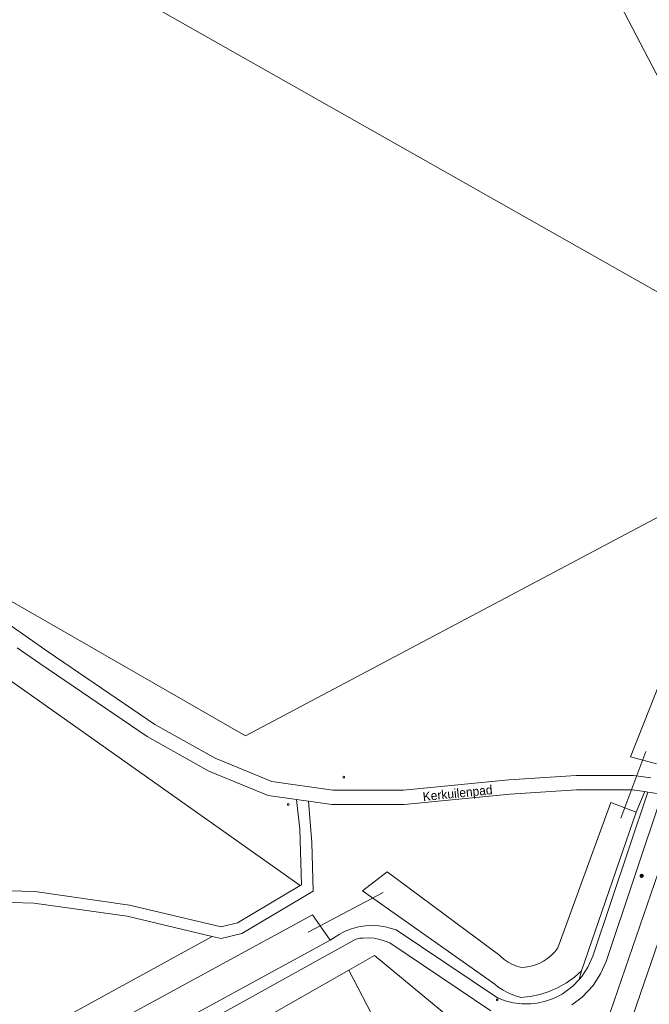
# Model space of a CAD drawing. Header units: metres. Extents: x 138165 to 154469, y 480134 to 494189.
# Tile 106 of 256: x 146507 to 146595, y 483644 to 483781. Entities that reach past the tile are written whole.
import ezdxf

# ---------------------------------------------------------------- set-up
doc = ezdxf.new("R2010")
doc.units = ezdxf.units.M
doc.header["$LTSCALE"] = 0.001
doc.header["$MEASUREMENT"] = 0
for name, color, linetype, lineweight in [('TOP-L-duiker', 7, 'Continuous', 0), ('TOP-L-topo objecten punt', 7, 'Continuous', 0), ('TOP-L-topo objecten vlak', 7, 'Continuous', 0), ('TOP-T-topo huisnummering naamgeving', 7, 'Continuous', 0)]:
    doc.layers.add(name, color=color, linetype=linetype, lineweight=lineweight)
doc.styles.add('Style-INTL_ISO', font='INTL_ISO.shx')

# ---------------------------------------------------------------- blocks, each defined once
blk = doc.blocks.new('24')
at = {"layer": 'TOP-L-topo objecten punt', "color": 7, "linetype": 'Continuous', "lineweight": 0}
for radius in [0.025, 0.0182, 0.0115, 0.005]:
    blk.add_circle((0, 0), radius, dxfattribs=at)
blk = doc.blocks.new('10')
at = {"layer": 'TOP-L-topo objecten punt', "linetype": 'Continuous', "lineweight": 0}
blk.add_circle((0, 0), 0.0125, dxfattribs=at)

msp = doc.modelspace()

# ---------------------------------------------------------------- linework, layer by layer
at = {"layer": 'TOP-L-duiker', "flags": 128}
for points in [[(146594.33, 483679.04), (146590.84, 483669.73)], [(146547.31, 483653.85), (146557.75, 483659.35)]]:
    msp.add_lwpolyline(points, dxfattribs=at)
at = {"layer": 'TOP-L-topo objecten vlak', "flags": 128}
for points in [[(146542.95, 483880.9), (146584.75, 483794.69), (146618.27, 483730.45)], [(146618.27, 483730.45), (146487.82, 483804.38)], [(146533.91, 483653.24), (146443.99, 483603.89), (146418.89, 483647.54), (146416.34, 483652.29), (146411.09, 483664.13), (146410.73, 483666.06), (146410.17, 483671.19), (146410.14, 483676.36), (146410.66, 483681.49), (146413.55, 483692.55), (146418.79, 483707.04), (146439.5, 483735.81), (146502.57, 483691.18)], [(146494.34, 483707.55), (146500.19, 483703.24), (146538.58, 483681.22), (146608.54, 483718.36)], [(146613.5, 483710.84), (146605.28, 483703.73), (146602.13, 483700.23), (146599.36, 483696.42), (146599.33, 483696.37), (146592.19, 483678.26), (146595.83, 483677.28)], [(146595.01, 483675.33), (146592.6, 483675.69), (146584.62, 483675.69), (146575.24, 483675.07), (146560.57, 483673.62), (146550.74, 483673.62), (146542.23, 483674.84), (146534.33, 483678.08), (146525.92, 483682.8), (146511.05, 483692.92), (146495.16, 483704.07)], [(146506.76, 483693.49), (146509.91, 483691.28), (146524.87, 483681.09), (146533.45, 483676.28), (146541.7, 483672.89), (146545.66, 483672.33)], [(146502.57, 483691.18), (146497.2, 483688.76), (146495.2, 483670.71), (146502.82, 483658.07), (146509.07, 483657.89), (146522.09, 483656.04), (146533.91, 483653.24)], [(146546.16, 483660.33), (146537.43, 483655.14), (146535.17, 483654.58), (146522.39, 483657.61), (146509.21, 483659.48), (146503.74, 483659.64), (146496.85, 483671.07), (146498.69, 483687.67), (146504.09, 483690.1)], [(146504.09, 483690.1), (146546.16, 483660.33)], [(146608.22, 483684.99), (146605.78, 483680.44), (146605.19, 483679.05), (146527.23, 483452.12)], [(146547.35, 483672.09), (146550.6, 483671.62), (146560.67, 483671.62), (146575.41, 483673.07), (146584.68, 483673.69), (146592.45, 483673.69), (146594.21, 483673.43)], [(146596.63, 483673.07), (146588.8, 483649.74), (146588.04, 483648), (146586.99, 483646.39), (146585.48, 483644.78), (146584.01, 483643.7)], [(146594.62, 483673.37), (146586.93, 483650.46), (146586.27, 483648.96), (146585.41, 483647.63), (146585.03, 483647.23)], [(146593.01, 483670.57), (146594.21, 483673.43)], [(146594.21, 483673.43), (146594.62, 483673.37)], [(146594.62, 483673.37), (146596.63, 483673.07)], [(146533.91, 483653.24), (146535.18, 483652.93), (146538.04, 483653.64), (146547.99, 483659.56), (146547.78, 483666.35), (146547.35, 483672.09)], [(146545.66, 483672.33), (146546.12, 483668.21), (146546.36, 483660.45), (146546.16, 483660.33)], [(146545.66, 483672.33), (146547.35, 483672.09)], [(146593.01, 483670.57), (146589.48, 483671.92), (146582.07, 483651.62), (146581.65, 483651.09), (146581.17, 483650.6), (146580.64, 483650.17), (146580.07, 483649.79), (146579.47, 483649.48), (146578.84, 483649.23), (146578.18, 483649.05), (146577.51, 483648.94), (146577, 483648.9), (146576.36, 483649.09), (146575.75, 483649.34), (146575.17, 483649.65), (146574.62, 483650.03), (146574.12, 483650.45), (146574, 483650.57), (146558.32, 483662.22), (146554.86, 483659.61), (146573.28, 483646.56), (146573.71, 483646.21), (146574.45, 483645.72), (146575.23, 483645.31), (146576.05, 483644.98), (146576.9, 483644.74), (146578.24, 483644.87), (146579.57, 483645.14), (146580.86, 483645.55), (146582.1, 483646.09), (146583.27, 483646.76), (146584.38, 483647.54), (146585.39, 483648.44)], [(146481.3, 483328.22), (146487.23, 483345.4), (146540.35, 483500), (146598.59, 483669.54), (146598.98, 483670.66)], [(146585.39, 483648.44), (146593.01, 483670.57)], [(146550.38, 483652.73), (146547.9, 483656.25), (146444.92, 483600.13), (146447, 483596.33), (146458.45, 483602.58)], [(146585.03, 483647.23), (146584.15, 483646.28), (146582.67, 483645.2), (146581.48, 483644.6), (146580.35, 483644.2), (146579.21, 483643.94), (146578.32, 483643.84), (146577.1, 483643.83), (146575.84, 483643.99), (146574.72, 483644.27), (146573.68, 483644.66), (146559.55, 483654.14), (146558.7, 483654.4), (146558, 483654.57), (146557.12, 483654.69), (146556.33, 483654.74), (146555.29, 483654.7), (146554.29, 483654.57), (146553.34, 483654.3), (146552.43, 483653.96), (146551.61, 483653.51), (146550.38, 483652.73)], [(146456.28, 483598.66), (146553.92, 483652.85), (146554.16, 483652.91), (146554.52, 483652.97), (146554.95, 483653.01), (146555.7, 483653.03), (146556.48, 483652.97), (146557.27, 483652.82), (146558.03, 483652.59), (146558.68, 483652.32), (146572.75, 483642.87)], [(146550.38, 483652.73), (146458.45, 483602.58)], [(146580.2, 483630.95), (146556.54, 483650.58), (146552.95, 483648.51)], [(146552.95, 483648.51), (146532.58, 483636.92)], [(146552.95, 483648.51), (146573.05, 483609.77)], [(146585.03, 483647.23), (146585.39, 483648.44)]]:
    msp.add_lwpolyline(points, dxfattribs=at)

# ---------------------------------------------------------------- block references
at = {"layer": 'TOP-L-topo objecten punt', "xscale": 10, "yscale": 10, "zscale": 10}
for name, p in [('10', (146552.25, 483675.45)), ('10', (146544.52, 483671.64)), ('24', (146593.75, 483661.68)), ('10', (146573.64, 483644.38))]:
    msp.add_blockref(name, p, dxfattribs=at)

# ---------------------------------------------------------------- texts
at = {"layer": 'TOP-T-topo huisnummering naamgeving', "style": 'Style-INTL_ISO'}
msp.add_text('Kerkuilenpad', height=1.25, rotation=5.8, dxfattribs=at).set_placement((146563.32, 483672.1))

doc.saveas('drawing.dxf')
